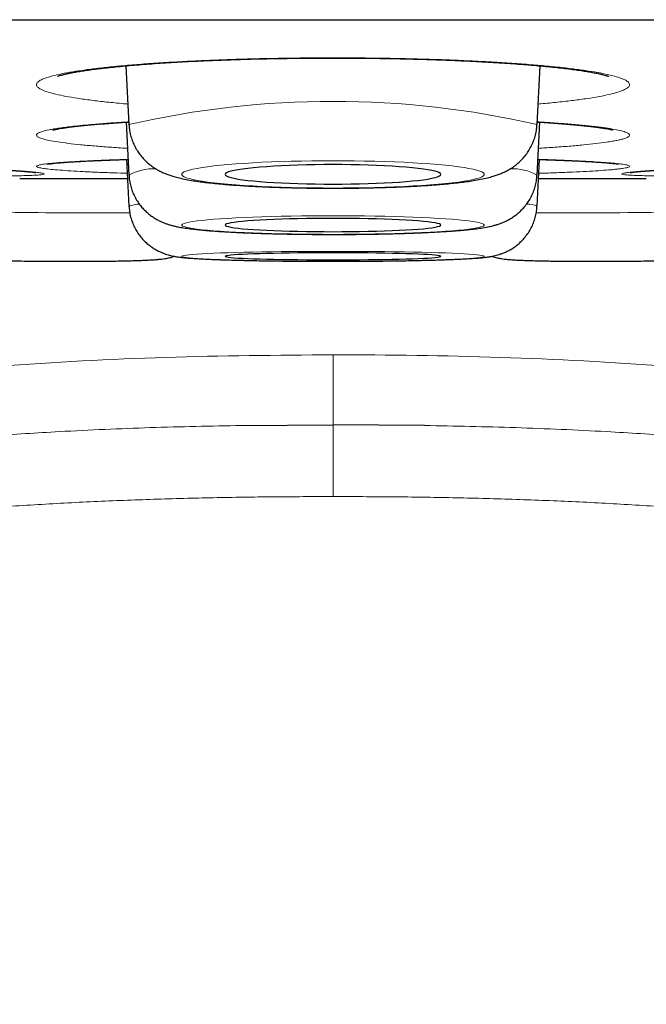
# Model space of a CAD drawing. Header units: millimetres. Extents: x 8 to 869, y 12 to 812.
# Tile 7 of 232: x 406.61 to 410.17, y 319.43 to 325.02. Entities that reach past the tile are written whole.
import ezdxf

# ---------------------------------------------------------------- set-up
doc = ezdxf.new("R2010")
doc.units = ezdxf.units.MM

msp = doc.modelspace()

# ---------------------------------------------------------------- linework, layer by layer
at = {"color": 7, "linetype": 'Continuous', "lineweight": 30}
for p, q in [((391.7188, 325.0155), (425.0537, 325.0155)), ((407.2101, 324.7538), (407.2277, 324.4202)), ((409.5448, 324.4202), (409.5624, 324.7535)), ((407.2119, 324.4337), (407.2277, 324.1335)), ((407.2278, 324.4195), (407.2277, 324.4202)), ((409.5448, 324.1335), (409.5606, 324.4337)), ((407.2138, 324.2222), (407.2277, 323.9565)), ((409.5448, 323.9565), (409.5588, 324.2222)), ((406.6208, 324.1147), (407.2194, 324.1147)), ((407.2281, 324.1317), (407.2277, 324.1335)), ((409.5531, 324.1147), (410.1517, 324.1147)), ((407.2282, 323.9554), (407.2277, 323.9565)), ((407.867, 322.7121), (408.3863, 322.716)), ((408.9055, 322.7121), (408.3863, 322.716))]:
    msp.add_line(p, q, dxfattribs=at)
at = {"color": 252, "linetype": 'Continuous', "lineweight": 0}
for p, q in [((406.6071, 324.1148), (407.2194, 324.1148)), ((409.5531, 324.1148), (410.1654, 324.1148)), ((408.3863, 322.3087), (408.3863, 322.716))]:
    msp.add_line(p, q, dxfattribs=at)
at = {"color": 252, "linetype": 'Continuous', "lineweight": 0, "flags": 128}
for points in [[(408.3863, 324.0601), (408.4462, 324.0603), (408.5058, 324.0609), (408.5648, 324.0618), (408.623, 324.0631), (408.68, 324.0648), (408.7356, 324.0668), (408.7895, 324.0692), (408.8414, 324.0719), (408.8911, 324.0749), (408.9384, 324.0782), (408.983, 324.0818), (409.0246, 324.0857), (409.0631, 324.0899), (409.0984, 324.0942), (409.1302, 324.0988), (409.1583, 324.1036), (409.1827, 324.1085), (409.2032, 324.1136), (409.2197, 324.1188), (409.2322, 324.1241), (409.2405, 324.1294), (409.2447, 324.1348), (409.2447, 324.1402), (409.2405, 324.1456), (409.2322, 324.151), (409.2197, 324.1562), (409.2032, 324.1614), (409.1827, 324.1665), (409.1583, 324.1714), (409.1302, 324.1762), (409.0984, 324.1808), (409.0631, 324.1852), (409.0246, 324.1893), (408.983, 324.1932), (408.9384, 324.1968), (408.8911, 324.2001), (408.8414, 324.2032), (408.7895, 324.2059), (408.7356, 324.2082), (408.68, 324.2102), (408.623, 324.2119), (408.5648, 324.2132), (408.5058, 324.2142), (408.4462, 324.2147), (408.3863, 324.2149), (408.3263, 324.2147), (408.2667, 324.2142), (408.2077, 324.2132), (408.1495, 324.2119), (408.0925, 324.2102), (408.0369, 324.2082), (407.983, 324.2059), (407.9311, 324.2032), (407.8814, 324.2001), (407.8341, 324.1968), (407.7896, 324.1932), (407.7479, 324.1893), (407.7094, 324.1852), (407.6741, 324.1808), (407.6424, 324.1762), (407.6142, 324.1714), (407.5898, 324.1665), (407.5693, 324.1614), (407.5528, 324.1562), (407.5403, 324.151), (407.532, 324.1456), (407.5278, 324.1402), (407.5278, 324.1348), (407.532, 324.1294), (407.5403, 324.1241), (407.5528, 324.1188), (407.5693, 324.1136), (407.5898, 324.1085), (407.6142, 324.1036), (407.6424, 324.0988), (407.6741, 324.0942), (407.7094, 324.0899), (407.7479, 324.0857), (407.7896, 324.0818), (407.8341, 324.0782), (407.8814, 324.0749), (407.9311, 324.0719), (407.983, 324.0692), (408.0369, 324.0668), (408.0925, 324.0648), (408.1495, 324.0631), (408.2077, 324.0618), (408.2667, 324.0609), (408.3263, 324.0603), (408.3863, 324.0601)], [(408.3863, 323.7971), (408.4462, 323.7972), (408.5058, 323.7976), (408.5648, 323.7983), (408.623, 323.7992), (408.68, 323.8003), (408.7356, 323.8017), (408.7895, 323.8033), (408.8414, 323.8051), (408.8911, 323.8072), (408.9384, 323.8095), (408.983, 323.8119), (409.0246, 323.8146), (409.0631, 323.8174), (409.0984, 323.8204), (409.1302, 323.8235), (409.1583, 323.8268), (409.1827, 323.8301), (409.2032, 323.8336), (409.2197, 323.8371), (409.2322, 323.8408), (409.2405, 323.8444), (409.2447, 323.8481), (409.2447, 323.8518), (409.2405, 323.8554), (409.2322, 323.8591), (409.2197, 323.8627), (409.2032, 323.8662), (409.1827, 323.8697), (409.1583, 323.8731), (409.1302, 323.8763), (409.0984, 323.8795), (409.0631, 323.8824), (409.0246, 323.8853), (408.983, 323.8879), (408.9384, 323.8904), (408.8911, 323.8926), (408.8414, 323.8947), (408.7895, 323.8966), (408.7356, 323.8982), (408.68, 323.8996), (408.623, 323.9007), (408.5648, 323.9016), (408.5058, 323.9022), (408.4462, 323.9026), (408.3863, 323.9027), (408.3263, 323.9026), (408.2667, 323.9022), (408.2077, 323.9016), (408.1495, 323.9007), (408.0925, 323.8996), (408.0369, 323.8982), (407.983, 323.8966), (407.9311, 323.8947), (407.8814, 323.8926), (407.8341, 323.8904), (407.7896, 323.8879), (407.7479, 323.8853), (407.7094, 323.8824), (407.6741, 323.8795), (407.6424, 323.8763), (407.6142, 323.8731), (407.5898, 323.8697), (407.5693, 323.8662), (407.5528, 323.8627), (407.5403, 323.8591), (407.532, 323.8554), (407.5278, 323.8518), (407.5278, 323.8481), (407.532, 323.8444), (407.5403, 323.8408), (407.5528, 323.8371), (407.5693, 323.8336), (407.5898, 323.8301), (407.6142, 323.8268), (407.6424, 323.8235), (407.6741, 323.8204), (407.7094, 323.8174), (407.7479, 323.8146), (407.7896, 323.8119), (407.8341, 323.8095), (407.8814, 323.8072), (407.9311, 323.8051), (407.983, 323.8033), (408.0369, 323.8017), (408.0925, 323.8003), (408.1495, 323.7992), (408.2077, 323.7983), (408.2667, 323.7976), (408.3263, 323.7972), (408.3863, 323.7971)], [(408.3863, 323.6443), (408.4462, 323.6444), (408.5058, 323.6446), (408.5648, 323.6449), (408.623, 323.6454), (408.68, 323.646), (408.7356, 323.6467), (408.7895, 323.6476), (408.8414, 323.6486), (408.8911, 323.6497), (408.9384, 323.6509), (408.983, 323.6522), (409.0246, 323.6536), (409.0631, 323.6551), (409.0984, 323.6567), (409.1302, 323.6583), (409.1583, 323.6601), (409.1827, 323.6619), (409.2032, 323.6637), (409.2197, 323.6656), (409.2322, 323.6675), (409.2405, 323.6694), (409.2447, 323.6714), (409.2447, 323.6734), (409.2405, 323.6753), (409.2322, 323.6772), (409.2197, 323.6792), (409.2032, 323.681), (409.1827, 323.6829), (409.1583, 323.6847), (409.1302, 323.6864), (409.0984, 323.6881), (409.0631, 323.6897), (409.0246, 323.6912), (408.983, 323.6926), (408.9384, 323.6939), (408.8911, 323.6951), (408.8414, 323.6962), (408.7895, 323.6972), (408.7356, 323.698), (408.68, 323.6988), (408.623, 323.6994), (408.5648, 323.6998), (408.5058, 323.7002), (408.4462, 323.7004), (408.3863, 323.7004), (408.3263, 323.7004), (408.2667, 323.7002), (408.2077, 323.6998), (408.1495, 323.6994), (408.0925, 323.6988), (408.0369, 323.698), (407.983, 323.6972), (407.9311, 323.6962), (407.8814, 323.6951), (407.8341, 323.6939), (407.7896, 323.6926), (407.7479, 323.6912), (407.7094, 323.6897), (407.6741, 323.6881), (407.6424, 323.6864), (407.6142, 323.6847), (407.5898, 323.6829), (407.5693, 323.681), (407.5528, 323.6792), (407.5403, 323.6772), (407.532, 323.6753), (407.5278, 323.6734), (407.5278, 323.6714), (407.532, 323.6694), (407.5403, 323.6675), (407.5528, 323.6656), (407.5693, 323.6637), (407.5898, 323.6619), (407.6142, 323.6601), (407.6424, 323.6583), (407.6741, 323.6567), (407.7094, 323.6551), (407.7479, 323.6536), (407.7896, 323.6522), (407.8341, 323.6509), (407.8814, 323.6497), (407.9311, 323.6486), (407.983, 323.6476), (408.0369, 323.6467), (408.0925, 323.646), (408.1495, 323.6454), (408.2077, 323.6449), (408.2667, 323.6446), (408.3263, 323.6444), (408.3863, 323.6443)]]:
    msp.add_lwpolyline(points, dxfattribs=at)
at = {"color": 7, "linetype": 'Continuous', "lineweight": 30, "flags": 128}
for points in [[(408.3863, 324.0823), (408.4369, 324.0825), (408.4871, 324.083), (408.5367, 324.084), (408.5853, 324.0853), (408.6325, 324.0869), (408.678, 324.0889), (408.7215, 324.0913), (408.7627, 324.0939), (408.8014, 324.0969), (408.8372, 324.1001), (408.87, 324.1036), (408.8994, 324.1073), (408.9253, 324.1112), (408.9476, 324.1153), (408.966, 324.1196), (408.9804, 324.124), (408.9908, 324.1284), (408.9971, 324.133), (408.9992, 324.1375), (408.9971, 324.1421), (408.9908, 324.1466), (408.9804, 324.1511), (408.966, 324.1554), (408.9476, 324.1597), (408.9253, 324.1638), (408.8994, 324.1677), (408.87, 324.1714), (408.8372, 324.1749), (408.8014, 324.1782), (408.7627, 324.1811), (408.7215, 324.1838), (408.678, 324.1861), (408.6325, 324.1881), (408.5853, 324.1898), (408.5367, 324.1911), (408.4871, 324.192), (408.4369, 324.1926), (408.3863, 324.1927), (408.3356, 324.1926), (408.2854, 324.192), (408.2358, 324.1911), (408.1872, 324.1898), (408.14, 324.1881), (408.0945, 324.1861), (408.051, 324.1838), (408.0098, 324.1811), (407.9711, 324.1782), (407.9353, 324.1749), (407.9026, 324.1714), (407.8731, 324.1677), (407.8472, 324.1638), (407.8249, 324.1597), (407.8065, 324.1554), (407.7921, 324.1511), (407.7817, 324.1466), (407.7754, 324.1421), (407.7733, 324.1375), (407.7754, 324.133), (407.7817, 324.1284), (407.7921, 324.124), (407.8065, 324.1196), (407.8249, 324.1153), (407.8472, 324.1112), (407.8731, 324.1073), (407.9026, 324.1036), (407.9353, 324.1001), (407.9711, 324.0969), (408.0098, 324.0939), (408.051, 324.0913), (408.0945, 324.0889), (408.14, 324.0869), (408.1872, 324.0853), (408.2358, 324.084), (408.2854, 324.083), (408.3356, 324.0825), (408.3863, 324.0823)], [(408.3863, 323.8122), (408.4369, 323.8124), (408.4871, 323.8128), (408.5367, 323.8134), (408.5853, 323.8143), (408.6325, 323.8154), (408.678, 323.8168), (408.7215, 323.8184), (408.7627, 323.8202), (408.8014, 323.8222), (408.8372, 323.8244), (408.87, 323.8268), (408.8994, 323.8293), (408.9253, 323.832), (408.9476, 323.8348), (408.966, 323.8377), (408.9804, 323.8407), (408.9908, 323.8437), (408.9971, 323.8468), (408.9992, 323.8499), (408.9971, 323.853), (408.9908, 323.8561), (408.9804, 323.8592), (408.966, 323.8622), (408.9476, 323.8651), (408.9253, 323.8679), (408.8994, 323.8705), (408.87, 323.8731), (408.8372, 323.8754), (408.8014, 323.8776), (408.7627, 323.8797), (408.7215, 323.8815), (408.678, 323.8831), (408.6325, 323.8844), (408.5853, 323.8856), (408.5367, 323.8865), (408.4871, 323.8871), (408.4369, 323.8875), (408.3863, 323.8876), (408.3356, 323.8875), (408.2854, 323.8871), (408.2358, 323.8865), (408.1872, 323.8856), (408.14, 323.8844), (408.0945, 323.8831), (408.051, 323.8815), (408.0098, 323.8797), (407.9711, 323.8776), (407.9353, 323.8754), (407.9026, 323.8731), (407.8731, 323.8705), (407.8472, 323.8679), (407.8249, 323.8651), (407.8065, 323.8622), (407.7921, 323.8592), (407.7817, 323.8561), (407.7754, 323.853), (407.7733, 323.8499), (407.7754, 323.8468), (407.7817, 323.8437), (407.7921, 323.8407), (407.8065, 323.8377), (407.8249, 323.8348), (407.8472, 323.832), (407.8731, 323.8293), (407.9026, 323.8268), (407.9353, 323.8244), (407.9711, 323.8222), (408.0098, 323.8202), (408.051, 323.8184), (408.0945, 323.8168), (408.14, 323.8154), (408.1872, 323.8143), (408.2358, 323.8134), (408.2854, 323.8128), (408.3356, 323.8124), (408.3863, 323.8122)], [(408.3863, 323.6523), (408.4369, 323.6524), (408.4871, 323.6526), (408.5367, 323.653), (408.5853, 323.6534), (408.6325, 323.654), (408.678, 323.6548), (408.7215, 323.6556), (408.7627, 323.6566), (408.8014, 323.6576), (408.8372, 323.6588), (408.87, 323.6601), (408.8994, 323.6614), (408.9253, 323.6628), (408.9476, 323.6643), (408.966, 323.6659), (408.9804, 323.6675), (408.9908, 323.6691), (408.9971, 323.6707), (408.9992, 323.6724), (408.9971, 323.674), (408.9908, 323.6757), (408.9804, 323.6773), (408.966, 323.6789), (408.9476, 323.6804), (408.9253, 323.6819), (408.8994, 323.6833), (408.87, 323.6847), (408.8372, 323.6859), (408.8014, 323.6871), (408.7627, 323.6882), (408.7215, 323.6891), (408.678, 323.69), (408.6325, 323.6907), (408.5853, 323.6913), (408.5367, 323.6918), (408.4871, 323.6921), (408.4369, 323.6923), (408.3863, 323.6924), (408.3356, 323.6923), (408.2854, 323.6921), (408.2358, 323.6918), (408.1872, 323.6913), (408.14, 323.6907), (408.0945, 323.69), (408.051, 323.6891), (408.0098, 323.6882), (407.9711, 323.6871), (407.9353, 323.6859), (407.9026, 323.6847), (407.8731, 323.6833), (407.8472, 323.6819), (407.8249, 323.6804), (407.8065, 323.6789), (407.7921, 323.6773), (407.7817, 323.6757), (407.7754, 323.674), (407.7733, 323.6724), (407.7754, 323.6707), (407.7817, 323.6691), (407.7921, 323.6675), (407.8065, 323.6659), (407.8249, 323.6643), (407.8472, 323.6628), (407.8731, 323.6614), (407.9026, 323.6601), (407.9353, 323.6588), (407.9711, 323.6576), (408.0098, 323.6566), (408.051, 323.6556), (408.0945, 323.6548), (408.14, 323.654), (408.1872, 323.6534), (408.2358, 323.653), (408.2854, 323.6526), (408.3356, 323.6524), (408.3863, 323.6523)]]:
    msp.add_lwpolyline(points, dxfattribs=at)
at = {"color": 252, "linetype": 'Continuous', "lineweight": 0}
for centre, radius, start, end in [((408.3863, 319.3888), 5.1631, 77.0328, 102.9672), ((407.3653, 323.8867), 0.2825, 87.1966, 119.1499), ((409.407, 323.8862), 0.2831, 60.8594, 92.8318), ((407.289, 323.8061), 0.1623, 90.7952, 112.1822), ((409.495, 323.8609), 0.1077, 62.4753, 94.3243), ((407.0259, 355.966), 32.0473, 269.12888, 270.37114), ((409.7437, 356.6408), 32.7221, 269.64236, 270.85836)]:
    msp.add_arc(centre, radius, start, end, dxfattribs=at)
at = {"color": 7, "linetype": 'Continuous', "lineweight": 30}
for centre, start, end in [((406.6208, 325.1147), 269.2159, 270), ((410.1517, 325.1147), 270, 270.7841)]:
    msp.add_arc(centre, 1, start, end, dxfattribs=at)
at = {"color": 252, "linetype": 'Continuous', "lineweight": 0}
for points, knots in [([(407.2216, 324.5367), (407.2133, 324.5374), (407.1701, 324.541), (407.0999, 324.5481), (407.0117, 324.5583), (406.9344, 324.5691), (406.8673, 324.5804), (406.8113, 324.5922), (406.7659, 324.6044), (406.7324, 324.617), (406.7106, 324.6297), (406.7007, 324.6424), (406.7027, 324.6554), (406.7168, 324.6682), (406.7427, 324.6808), (406.78, 324.6931), (406.8291, 324.7052), (406.8895, 324.717), (406.9602, 324.7281), (407.0405, 324.7386), (407.1313, 324.7486), (407.2309, 324.7578), (407.3385, 324.7662), (407.4529, 324.7737), (407.5748, 324.7805), (407.6611, 324.7842), (407.7047, 324.786)], [0, 0, 0, 0, 0.010082, 0.053013, 0.095944, 0.139734, 0.182138, 0.225069, 0.268, 0.31179, 0.354195, 0.397126, 0.440057, 0.483847, 0.526246, 0.568644, 0.612114, 0.655904, 0.698309, 0.741011, 0.784171, 0.827961, 0.870362, 0.913288, 0.956215, 1, 1, 1, 1]), ([(407.7047, 324.786), (407.7479, 324.7877), (407.8341, 324.7909), (407.9697, 324.7945), (408.1095, 324.7972), (408.2513, 324.7988), (408.3934, 324.7993), (408.5346, 324.7987), (408.6763, 324.797), (408.8152, 324.7942), (408.9512, 324.7904), (409.0822, 324.7857), (409.2097, 324.7798), (409.3308, 324.7731), (409.4452, 324.7654), (409.5514, 324.757), (409.6504, 324.7477), (409.74, 324.7377), (409.8199, 324.727), (409.8892, 324.7159), (409.9485, 324.7041), (409.9964, 324.692), (410.0329, 324.6795), (410.0575, 324.667), (410.0705, 324.6541), (410.0714, 324.6412), (410.0602, 324.6284), (410.0375, 324.6158), (410.0027, 324.6032), (409.9564, 324.5911), (409.899, 324.5793), (409.8313, 324.5681), (409.7528, 324.5573), (409.6638, 324.5472), (409.5959, 324.5403), (409.556, 324.5371), (409.5509, 324.5367)], [0, 0, 0, 0, 0.0297528, 0.0595055, 0.0900106, 0.12074, 0.1504974, 0.180624, 0.2107507, 0.2414801, 0.2712375, 0.3013641, 0.3314907, 0.3622201, 0.3919775, 0.4221041, 0.4522307, 0.4829602, 0.5127176, 0.5428442, 0.5729708, 0.6037002, 0.6334576, 0.6635842, 0.6937108, 0.7244403, 0.7543016, 0.784163, 0.8144509, 0.8451803, 0.8749377, 0.9049033, 0.9351912, 0.9659206, 0.995678, 1, 1, 1, 1]), ([(406.9114, 324.4104), (406.9292, 324.4123), (406.9648, 324.4161), (407.0317, 324.4221), (407.1132, 324.4284), (407.1811, 324.433), (407.2216, 324.4352), (407.2269, 324.4355)], [0, 0, 0, 0, 0.206526, 0.413052, 0.685835, 0.959099, 1, 1, 1, 1]), ([(409.5456, 324.4355), (409.5739, 324.4338), (409.6359, 324.4301), (409.7216, 324.4237), (409.8042, 324.4166), (409.8761, 324.409), (409.9372, 324.4011), (409.9872, 324.3929), (410.0263, 324.3845), (410.0536, 324.3758), (410.0688, 324.3671), (410.0721, 324.3584), (410.0636, 324.3496), (410.0455, 324.342), (410.0227, 324.3356), (409.9994, 324.3303), (409.9715, 324.3251), (409.9329, 324.319), (409.8802, 324.3122), (409.8095, 324.3046), (409.7278, 324.2974), (409.6425, 324.291), (409.5805, 324.2872), (409.5528, 324.2856)], [0, 0, 0, 0, 0.043538, 0.095339, 0.147698, 0.20082, 0.252261, 0.304062, 0.356421, 0.409542, 0.461378, 0.513305, 0.565141, 0.618262, 0.650653, 0.683222, 0.715792, 0.748544, 0.800165, 0.851786, 0.904145, 0.957266, 1, 1, 1, 1]), ([(407.2197, 324.2855), (407.2192, 324.2855), (407.1826, 324.2875), (407.1186, 324.2919), (407.0289, 324.2987), (406.95, 324.3059), (406.8803, 324.3136), (406.8215, 324.3216), (406.7741, 324.3299), (406.7384, 324.3383), (406.714, 324.347), (406.7017, 324.3557), (406.7014, 324.3644), (406.7128, 324.3731), (406.7363, 324.3818), (406.7674, 324.3893), (406.801, 324.3955), (406.8333, 324.4006), (406.8697, 324.4056), (406.8975, 324.4088), (406.9114, 324.4104)], [0, 0, 0, 0, 0.000861, 0.066423, 0.129912, 0.193844, 0.258464, 0.324026, 0.388001, 0.452089, 0.516063, 0.581625, 0.645104, 0.708582, 0.773666, 0.839228, 0.879198, 0.919391, 0.959583, 1, 1, 1, 1]), ([(406.8957, 324.2087), (406.9129, 324.2097), (406.9472, 324.2117), (407.0122, 324.215), (407.0915, 324.2183), (407.1644, 324.2211), (407.2111, 324.2225), (407.223, 324.2228)], [0, 0, 0, 0, 0.196162, 0.392323, 0.65146, 0.911053, 1, 1, 1, 1]), ([(409.5495, 324.2228), (409.5687, 324.2222), (409.6222, 324.2206), (409.7009, 324.2176), (409.7859, 324.2138), (409.8602, 324.2098), (409.9239, 324.2057), (409.9764, 324.2014), (410.0182, 324.1969), (410.0483, 324.1924), (410.0663, 324.1877), (410.0724, 324.1831), (410.0666, 324.1785), (410.051, 324.1744), (410.0303, 324.171), (410.0086, 324.1682), (409.9824, 324.1654), (409.9457, 324.1621), (409.8953, 324.1584), (409.827, 324.1544), (409.748, 324.1505), (409.6584, 324.1469), (409.5932, 324.1445), (409.5565, 324.1434), (409.5546, 324.1434)], [0, 0, 0, 0, 0.029203, 0.081158, 0.133672, 0.186951, 0.238545, 0.2905, 0.343014, 0.396293, 0.448283, 0.500364, 0.552354, 0.605633, 0.638119, 0.670786, 0.703452, 0.736301, 0.788076, 0.83985, 0.892364, 0.945643, 0.997237, 1, 1, 1, 1]), ([(406.417, 324.128), (406.4403, 324.1281), (406.4912, 324.1282), (406.558, 324.1289), (406.6184, 324.13), (406.6675, 324.1315), (406.7051, 324.1333), (406.7314, 324.1355), (406.7456, 324.138), (406.7478, 324.1409), (406.7382, 324.144), (406.7165, 324.1474), (406.6871, 324.1507), (406.6548, 324.1536), (406.6236, 324.156), (406.5883, 324.1586), (406.5612, 324.1604), (406.5475, 324.1613)], [0, 0, 0, 0, 0.0630272, 0.1378861, 0.214107, 0.2876503, 0.3625092, 0.4373682, 0.5135891, 0.5871324, 0.6619913, 0.7368503, 0.8130711, 0.8594801, 0.9062112, 0.9529423, 1, 1, 1, 1]), ([(407.2179, 324.1434), (407.1917, 324.1443), (407.1322, 324.1462), (407.0492, 324.1495), (406.9677, 324.1532), (406.8956, 324.1573), (406.8342, 324.1615), (406.7842, 324.1658), (406.7458, 324.1703), (406.7187, 324.1749), (406.7035, 324.1795), (406.7005, 324.1842), (406.7092, 324.1888), (406.7299, 324.1934), (406.7585, 324.1974), (406.7901, 324.2007), (406.8207, 324.2034), (406.8555, 324.2061), (406.8823, 324.2078), (406.8957, 324.2087)], [0, 0, 0, 0, 0.050575, 0.11514, 0.180157, 0.245873, 0.312547, 0.377607, 0.442782, 0.507842, 0.574516, 0.639576, 0.70475, 0.76981, 0.836484, 0.877137, 0.918015, 0.958894, 1, 1, 1, 1]), ([(410.3575, 324.128), (410.3336, 324.1281), (410.282, 324.1282), (410.2145, 324.1289), (410.1541, 324.13), (410.105, 324.1315), (410.0674, 324.1333), (410.0411, 324.1355), (410.0269, 324.138), (410.0247, 324.1409), (410.0344, 324.144), (410.056, 324.1474), (410.0854, 324.1507), (410.1177, 324.1536), (410.1489, 324.156), (410.1842, 324.1586), (410.2113, 324.1604), (410.225, 324.1613)], [0, 0, 0, 0, 0.064803, 0.13952, 0.215596, 0.289, 0.363717, 0.438434, 0.514511, 0.587915, 0.662632, 0.737349, 0.813425, 0.859746, 0.906389, 0.953032, 1, 1, 1, 1]), ([(408.3863, 323.1135), (408.0694, 323.111), (407.4358, 323.1059), (406.4861, 323.0547), (405.5396, 322.9604), (404.6014, 322.8033), (403.7966, 322.5877), (403.1302, 322.3341), (402.5961, 322.0719), (402.0932, 321.7536), (401.6338, 321.3748), (401.233, 320.934), (400.9042, 320.4375), (400.6543, 319.8955), (400.5554, 319.5117), (400.5059, 319.3197)], [0, 0, 0, 0, 0.10003, 0.200056, 0.300173, 0.400239, 0.500131, 0.562636, 0.625145, 0.687668, 0.750125, 0.812616, 0.875055, 0.937489, 1, 1, 1, 1]), ([(408.3863, 322.716), (408.3863, 322.7214), (408.3863, 322.7324), (408.3863, 322.7606), (408.3863, 322.7985), (408.3863, 322.8451), (408.3863, 322.8989), (408.3863, 322.9591), (408.3863, 323.0288), (408.3863, 323.0853), (408.3863, 323.1135)], [0, 0, 0, 0, 0.136588, 0.27318, 0.409786, 0.546397, 0.659784, 0.773176, 0.886584, 1, 1, 1, 1]), ([(416.2666, 319.3197), (416.2171, 319.5117), (416.1183, 319.8955), (415.8683, 320.4375), (415.5395, 320.9339), (415.1388, 321.3747), (414.6794, 321.7537), (414.1766, 322.0721), (413.6425, 322.3342), (412.9759, 322.5876), (412.1712, 322.8033), (411.2329, 322.9603), (410.2864, 323.055), (409.3368, 323.1048), (408.7031, 323.1135), (408.3863, 323.1135), (408.3863, 323.1135)], [0, 0, 0, 0, 0.062509, 0.12494, 0.187376, 0.249869, 0.312328, 0.37485, 0.437357, 0.499864, 0.599758, 0.699823, 0.79994, 0.899967, 0.999997, 1, 1, 1, 1]), ([(404.781, 322.4451), (404.7895, 322.4467), (404.8807, 322.4647), (405.0558, 322.4938), (405.3061, 322.5326), (405.5577, 322.5663), (405.8102, 322.5959), (406.1067, 322.6259), (406.4473, 322.6541), (406.8756, 322.6811), (407.3488, 322.7019), (407.6941, 322.7087), (407.867, 322.7121)], [0, 0, 0, 0, 0.0084068, 0.0901408, 0.172075, 0.2540099, 0.3361374, 0.4183339, 0.5425703, 0.6668078, 0.8332038, 1, 1, 1, 1]), ([(411.9945, 322.4445), (411.985, 322.4464), (411.8928, 322.4645), (411.7167, 322.4938), (411.4664, 322.5326), (411.2148, 322.5663), (410.9623, 322.5959), (410.6658, 322.6259), (410.3252, 322.6541), (409.8969, 322.6811), (409.4237, 322.7019), (409.0784, 322.7087), (408.9055, 322.7121)], [0, 0, 0, 0, 0.0093665, 0.0910214, 0.1728623, 0.2547319, 0.3367799, 0.4188969, 0.5429817, 0.6671303, 0.8333652, 1, 1, 1, 1]), ([(408.3863, 322.3087), (408.2732, 322.3084), (408.0469, 322.3078), (407.7076, 322.3027), (407.3682, 322.2939), (407.0288, 322.2808), (406.6895, 322.2628), (406.3513, 322.2395), (406.0131, 322.21), (405.6749, 322.1737), (405.3348, 322.1295), (404.9942, 322.0764), (404.6535, 322.0133), (404.3195, 321.9402), (403.993, 321.8567), (403.7008, 321.7696), (403.4379, 321.6797), (403.2296, 321.5999), (403.0496, 321.5239), (402.8971, 321.4541), (402.7465, 321.3795), (402.5981, 321.2994), (402.4515, 321.2133), (402.3078, 321.1209), (402.167, 321.0216), (402.0304, 320.9153), (401.9158, 320.8163), (401.8086, 320.7148), (401.7086, 320.6114), (401.6023, 320.4884), (401.5032, 320.3591), (401.4219, 320.2387), (401.3455, 320.112), (401.2749, 319.9791), (401.2047, 319.8233), (401.1436, 319.6638), (401.1108, 319.5551), (401.0945, 319.5007)], [0, 0, 0, 0, 0.040416, 0.080846, 0.121317, 0.161803, 0.202387, 0.242986, 0.283299, 0.324163, 0.365048, 0.406494, 0.448036, 0.489618, 0.529382, 0.569143, 0.599119, 0.629093, 0.649147, 0.669139, 0.689131, 0.709288, 0.729443, 0.749886, 0.770327, 0.791017, 0.811704, 0.824508, 0.843904, 0.863299, 0.883004, 0.902709, 0.915993, 0.936865, 0.957739, 0.978869, 1, 1, 1, 1]), ([(408.3863, 322.3087), (408.4994, 322.3084), (408.7256, 322.3078), (409.065, 322.3027), (409.4043, 322.2939), (409.7437, 322.2808), (410.083, 322.2628), (410.4212, 322.2395), (410.7595, 322.21), (411.0976, 322.1737), (411.4377, 322.1295), (411.7783, 322.0764), (412.1191, 322.0133), (412.453, 321.9402), (412.7795, 321.8567), (413.0717, 321.7696), (413.3346, 321.6797), (413.5429, 321.5999), (413.7229, 321.5239), (413.8754, 321.4541), (414.026, 321.3795), (414.1744, 321.2994), (414.321, 321.2133), (414.4647, 321.1209), (414.6056, 321.0216), (414.7421, 320.9153), (414.8567, 320.8163), (414.9639, 320.7148), (415.0639, 320.6114), (415.1702, 320.4884), (415.2693, 320.3591), (415.3506, 320.2387), (415.427, 320.112), (415.4976, 319.9791), (415.5678, 319.8233), (415.6289, 319.6638), (415.6617, 319.5551), (415.6781, 319.5007)], [0, 0, 0, 0, 0.040416, 0.080846, 0.121317, 0.161803, 0.202387, 0.242986, 0.283299, 0.324163, 0.365048, 0.406494, 0.448036, 0.489618, 0.529382, 0.569143, 0.599119, 0.629093, 0.649147, 0.669139, 0.689131, 0.709288, 0.729443, 0.749886, 0.770327, 0.791017, 0.811704, 0.824508, 0.843904, 0.863299, 0.883004, 0.902709, 0.915993, 0.936865, 0.957739, 0.978869, 1, 1, 1, 1])]:
    msp.add_open_spline(points, degree=3, knots=knots, dxfattribs=at)
at = {"color": 7, "linetype": 'Continuous', "lineweight": 30}
for points, knots in [([(406.8223, 324.6942), (406.8222, 324.6942), (406.8219, 324.694), (406.8242, 324.695), (406.8297, 324.6969), (406.839, 324.6998), (406.8521, 324.7033), (406.8691, 324.7074), (406.8905, 324.7119), (406.9159, 324.7168), (406.9457, 324.722), (406.9795, 324.7272), (407.0172, 324.7326), (407.0586, 324.7379), (407.1035, 324.7431), (407.1515, 324.7482), (407.2026, 324.7532), (407.2566, 324.7579), (407.3134, 324.7625), (407.3729, 324.7669), (407.4349, 324.771), (407.4992, 324.7749), (407.5656, 324.7785), (407.6329, 324.7817), (407.6828, 324.7839), (407.7221, 324.7855), (407.7629, 324.7871), (407.8243, 324.7892), (407.8983, 324.7914), (407.9734, 324.7934), (408.0494, 324.7949), (408.1263, 324.7962), (408.2039, 324.7972), (408.282, 324.7978), (408.3604, 324.798), (408.4387, 324.798), (408.5169, 324.7976), (408.5947, 324.7969), (408.6723, 324.7958), (408.7493, 324.7944), (408.8255, 324.7927), (408.9005, 324.7907), (408.9741, 324.7884), (409.0456, 324.7857), (409.1153, 324.7828), (409.1831, 324.7796), (409.2496, 324.7761), (409.3146, 324.7723), (409.3777, 324.7682), (409.4387, 324.7638), (409.4975, 324.7592), (409.5536, 324.7544), (409.6069, 324.7494), (409.6571, 324.7442), (409.704, 324.7389), (409.7472, 324.7335), (409.7867, 324.7281), (409.8222, 324.7227), (409.8535, 324.7174), (409.8803, 324.7123), (409.9033, 324.7074), (409.9216, 324.703), (409.9354, 324.6993), (409.9449, 324.6963), (409.9505, 324.6944), (409.953, 324.6933), (409.9526, 324.6935), (409.9525, 324.6935)], [0, 0, 0, 0, 0.002795, 0.012995, 0.024112, 0.036137, 0.049, 0.062599, 0.076533, 0.091497, 0.107005, 0.122953, 0.139238, 0.155774, 0.172487, 0.189315, 0.206207, 0.223073, 0.240146, 0.257257, 0.274405, 0.291593, 0.308824, 0.326103, 0.342503, 0.345634, 0.354779, 0.372087, 0.389372, 0.406656, 0.423948, 0.441254, 0.458583, 0.475941, 0.493336, 0.510698, 0.527967, 0.545304, 0.562686, 0.58009, 0.597484, 0.614839, 0.632132, 0.649338, 0.666243, 0.683244, 0.700367, 0.717595, 0.734906, 0.752274, 0.769668, 0.787047, 0.80437, 0.821595, 0.83868, 0.855575, 0.872228, 0.88858, 0.904561, 0.920089, 0.935086, 0.950251, 0.963294, 0.975547, 0.986906, 0.99732, 1, 1, 1, 1]), ([(406.7959, 324.389), (406.796, 324.3891), (406.7965, 324.3892), (406.8009, 324.3905), (406.8077, 324.3921), (406.8164, 324.3939), (406.8274, 324.3961), (406.8432, 324.3989), (406.8648, 324.4022), (406.8905, 324.4058), (406.9202, 324.4095), (406.9538, 324.4132), (406.9912, 324.417), (407.0322, 324.4207), (407.0766, 324.4244), (407.1244, 324.428), (407.1744, 324.4314), (407.2097, 324.4335), (407.2269, 324.4346)], [0, 0, 0, 0, 0.03758, 0.084324, 0.136154, 0.174604, 0.214808, 0.278141, 0.343923, 0.412271, 0.482599, 0.554462, 0.627526, 0.70155, 0.776369, 0.851831, 0.927496, 1, 1, 1, 1]), ([(409.5456, 324.4346), (409.55, 324.4343), (409.5732, 324.433), (409.6124, 324.4304), (409.6628, 324.4269), (409.7099, 324.4232), (409.7539, 324.4195), (409.7945, 324.4157), (409.8316, 324.4118), (409.8646, 324.408), (409.8936, 324.4042), (409.9184, 324.4006), (409.939, 324.3971), (409.9547, 324.3942), (409.9657, 324.3917), (409.9722, 324.3901), (409.9754, 324.3891), (409.9751, 324.3892), (409.975, 324.3893)], [0, 0, 0, 0, 0.018272, 0.094665, 0.170843, 0.246772, 0.322403, 0.397661, 0.472442, 0.546487, 0.617899, 0.688519, 0.757557, 0.824315, 0.880653, 0.932586, 0.979645, 1, 1, 1, 1]), ([(407.2281, 324.4201), (407.2282, 324.4165), (407.2285, 324.4018), (407.2327, 324.3765), (407.2405, 324.345), (407.2516, 324.3151), (407.2652, 324.2872), (407.2811, 324.2615), (407.2988, 324.2382), (407.3179, 324.2174), (407.3378, 324.1991), (407.358, 324.1833), (407.3783, 324.1698), (407.3985, 324.1582), (407.4186, 324.1483), (407.4391, 324.1396), (407.4608, 324.1317), (407.4853, 324.1241), (407.5158, 324.1162), (407.5513, 324.1087), (407.5909, 324.1018), (407.6305, 324.096), (407.6715, 324.0909), (407.7148, 324.0862), (407.7607, 324.0819), (407.808, 324.078), (407.857, 324.0746), (407.9075, 324.0714), (407.9595, 324.0687), (408.0129, 324.0662), (408.0677, 324.0642), (408.1235, 324.0624), (408.1803, 324.061), (408.2378, 324.06), (408.2958, 324.0593), (408.3454, 324.0589), (408.3756, 324.0589), (408.3863, 324.0589)], [0, 0, 0, 0, 0.006764, 0.027594, 0.048003, 0.068029, 0.087703, 0.107042, 0.12605, 0.144729, 0.163093, 0.181214, 0.199275, 0.217565, 0.236517, 0.25682, 0.279455, 0.305952, 0.33908, 0.384825, 0.428245, 0.468004, 0.505723, 0.545437, 0.58378, 0.621251, 0.658146, 0.694641, 0.730846, 0.766836, 0.802666, 0.838375, 0.873993, 0.909545, 0.945049, 0.980523, 1, 1, 1, 1]), ([(408.3863, 324.0589), (408.3965, 324.0589), (408.4262, 324.0589), (408.4753, 324.0592), (408.5333, 324.0599), (408.5907, 324.061), (408.6474, 324.0624), (408.703, 324.0641), (408.7576, 324.0662), (408.8108, 324.0686), (408.8624, 324.0713), (408.9125, 324.0744), (408.9607, 324.0777), (409.0071, 324.0815), (409.0517, 324.0856), (409.0944, 324.0901), (409.1355, 324.0952), (409.1754, 324.1009), (409.2154, 324.1076), (409.2528, 324.1153), (409.2853, 324.1236), (409.3122, 324.1319), (409.335, 324.1402), (409.3568, 324.1497), (409.3782, 324.1604), (409.3996, 324.1731), (409.4209, 324.188), (409.4421, 324.2054), (409.4626, 324.2256), (409.4819, 324.2484), (409.4993, 324.2736), (409.5144, 324.301), (409.5269, 324.3301), (409.5366, 324.3617), (409.5428, 324.3918), (409.5439, 324.4118), (409.5444, 324.42)], [0, 0, 0, 0, 0.018653, 0.054111, 0.089583, 0.125079, 0.160616, 0.196211, 0.231884, 0.267661, 0.303574, 0.339664, 0.375987, 0.412622, 0.449683, 0.487342, 0.525879, 0.565784, 0.608015, 0.654811, 0.693627, 0.720974, 0.74504, 0.766508, 0.786426, 0.805603, 0.824608, 0.843673, 0.862991, 0.882581, 0.902376, 0.922302, 0.9423, 0.962334, 0.984614, 1, 1, 1, 1]), ([(406.766, 324.1957), (406.766, 324.1957), (406.766, 324.1957), (406.7696, 324.1964), (406.7766, 324.1974), (406.7844, 324.1984), (406.7926, 324.1994), (406.8021, 324.2005), (406.8188, 324.2021), (406.8418, 324.2041), (406.8687, 324.2062), (406.8995, 324.2083), (406.9341, 324.2104), (406.9724, 324.2125), (407.0141, 324.2145), (407.0592, 324.2165), (407.1074, 324.2185), (407.1588, 324.2204), (407.1974, 324.2217), (407.2197, 324.2224), (407.223, 324.2225)], [0, 0, 0, 0, 0.025921, 0.068591, 0.117219, 0.17334, 0.18352, 0.221788, 0.285066, 0.350398, 0.417788, 0.486639, 0.556557, 0.627278, 0.698633, 0.770517, 0.842806, 0.914877, 0.987135, 1, 1, 1, 1]), ([(409.5495, 324.2225), (409.5516, 324.2225), (409.5728, 324.2218), (409.6105, 324.2205), (409.6623, 324.2186), (409.7109, 324.2167), (409.7565, 324.2146), (409.7988, 324.2125), (409.8378, 324.2104), (409.873, 324.2083), (409.9043, 324.2061), (409.9317, 324.204), (409.9553, 324.2019), (409.9741, 324.2), (409.9882, 324.1983), (409.998, 324.197), (410.0035, 324.1961), (410.006, 324.1956), (410.0055, 324.1957), (410.0054, 324.1957)], [0, 0, 0, 0, 0.008083, 0.08076, 0.153338, 0.225809, 0.298157, 0.370355, 0.442355, 0.513867, 0.58344, 0.652771, 0.721241, 0.788303, 0.846617, 0.90077, 0.949639, 0.992507, 1, 1, 1, 1]), ([(406.071, 324.1846), (406.081, 324.1842), (406.1122, 324.1829), (406.1621, 324.1808), (406.2205, 324.1782), (406.2761, 324.1757), (406.3289, 324.1731), (406.3786, 324.1706), (406.4252, 324.1682), (406.4687, 324.1658), (406.5091, 324.1634), (406.546, 324.1611), (406.5794, 324.1588), (406.6092, 324.1567), (406.6351, 324.1546), (406.6528, 324.1531), (406.6653, 324.1519), (406.6756, 324.1509), (406.6861, 324.1497), (406.6941, 324.1487), (406.6985, 324.1481), (406.6988, 324.148), (406.6989, 324.148)], [0, 0, 0, 0, 0.02843, 0.088142, 0.147868, 0.2075, 0.266948, 0.326125, 0.385019, 0.444113, 0.503011, 0.561694, 0.620115, 0.678191, 0.735778, 0.792622, 0.814334, 0.845599, 0.893107, 0.936459, 0.974499, 1, 1, 1, 1]), ([(410.0736, 324.148), (410.0735, 324.148), (410.0731, 324.1479), (410.0752, 324.1483), (410.0801, 324.1489), (410.089, 324.15), (410.0991, 324.1511), (410.1095, 324.1521), (410.1218, 324.1533), (410.1405, 324.1549), (410.166, 324.1569), (410.1953, 324.159), (410.2283, 324.1612), (410.265, 324.1635), (410.3051, 324.1658), (410.3486, 324.1682), (410.3953, 324.1707), (410.445, 324.1732), (410.4976, 324.1757), (410.5529, 324.1783), (410.611, 324.1808), (410.6606, 324.1829), (410.6916, 324.1842), (410.7015, 324.1846)], [0, 0, 0, 0, 0.005458, 0.037347, 0.074793, 0.117682, 0.165342, 0.185669, 0.216953, 0.271443, 0.327049, 0.383768, 0.441243, 0.499262, 0.557698, 0.616475, 0.675556, 0.734846, 0.793821, 0.852996, 0.912426, 0.972021, 1, 1, 1, 1]), ([(407.228, 324.1334), (407.228, 324.1312), (407.2282, 324.1179), (407.232, 324.094), (407.2393, 324.0625), (407.25, 324.0327), (407.2633, 324.0048), (407.279, 323.979), (407.2965, 323.9556), (407.3155, 323.9347), (407.3353, 323.9164), (407.3555, 323.9007), (407.3755, 323.8876), (407.3948, 323.8767), (407.4134, 323.8678), (407.4313, 323.8605), (407.4489, 323.8543), (407.4669, 323.8488), (407.4865, 323.8438), (407.5102, 323.8387), (407.5392, 323.8337), (407.5726, 323.8289), (407.6083, 323.8248), (407.6453, 323.8211), (407.6847, 323.8178), (407.7269, 323.8147), (407.7708, 323.8119), (407.8165, 323.8094), (407.864, 323.8071), (407.9133, 323.805), (407.9644, 323.8031), (408.0169, 323.8015), (408.0709, 323.8001), (408.126, 323.7989), (408.1821, 323.798), (408.2389, 323.7973), (408.2964, 323.7968), (408.3456, 323.7966), (408.3756, 323.7965), (408.3863, 323.7965)], [0, 0, 0, 0, 0.004087, 0.024333, 0.044131, 0.063514, 0.082503, 0.101101, 0.119302, 0.137076, 0.154376, 0.171148, 0.187388, 0.203229, 0.218998, 0.235133, 0.252222, 0.271168, 0.293287, 0.320866, 0.359159, 0.403059, 0.44246, 0.479562, 0.518683, 0.556311, 0.59305, 0.629227, 0.665024, 0.700554, 0.735889, 0.771079, 0.80616, 0.841159, 0.876096, 0.910987, 0.945846, 0.980685, 1, 1, 1, 1]), ([(408.3863, 323.7965), (408.3964, 323.7965), (408.4258, 323.7966), (408.4744, 323.7968), (408.5319, 323.7972), (408.5887, 323.798), (408.6447, 323.7989), (408.6997, 323.8001), (408.7535, 323.8014), (408.8059, 323.8031), (408.8567, 323.8049), (408.9058, 323.8069), (408.9529, 323.8092), (408.9981, 323.8117), (409.0411, 323.8144), (409.082, 323.8173), (409.1208, 323.8205), (409.1578, 323.8241), (409.1935, 323.8281), (409.2295, 323.833), (409.262, 323.8386), (409.2899, 323.8447), (409.3117, 323.8506), (409.3306, 323.8566), (409.3495, 323.8637), (409.369, 323.8724), (409.3892, 323.8829), (409.4102, 323.8959), (409.4315, 323.9116), (409.4526, 323.9303), (409.4729, 323.9518), (409.4915, 323.9759), (409.5078, 324.0023), (409.5216, 324.0305), (409.5325, 324.0603), (409.5402, 324.0922), (409.5443, 324.1167), (409.5445, 324.1309), (409.5445, 324.1334)], [0, 0, 0, 0, 0.018318, 0.053142, 0.087976, 0.122828, 0.157706, 0.192624, 0.227596, 0.262637, 0.297771, 0.333025, 0.368437, 0.404058, 0.439964, 0.476267, 0.513144, 0.550897, 0.590091, 0.631957, 0.679992, 0.713586, 0.735434, 0.754898, 0.772608, 0.789497, 0.806249, 0.823221, 0.840773, 0.858954, 0.87763, 0.896633, 0.915835, 0.935157, 0.95455, 0.973984, 0.995394, 1, 1, 1, 1]), ([(407.2279, 323.9563), (407.2286, 323.9466), (407.2301, 323.9261), (407.2367, 323.8956), (407.2463, 323.8653), (407.2588, 323.8369), (407.2738, 323.8106), (407.2908, 323.7865), (407.3095, 323.7648), (407.3294, 323.7456), (407.3501, 323.729), (407.3708, 323.7151), (407.3909, 323.7038), (407.4098, 323.6949), (407.4271, 323.688), (407.4429, 323.6827), (407.4574, 323.6786), (407.4711, 323.6752), (407.4847, 323.6725), (407.4993, 323.67), (407.5171, 323.6674), (407.5391, 323.665), (407.5655, 323.6626), (407.5947, 323.6605), (407.6261, 323.6586), (407.6603, 323.6568), (407.6976, 323.6551), (407.7371, 323.6536), (407.7788, 323.6522), (407.8228, 323.6509), (407.8688, 323.6497), (407.9169, 323.6486), (407.9668, 323.6476), (408.0184, 323.6468), (408.0715, 323.646), (408.1258, 323.6454), (408.1811, 323.6449), (408.2373, 323.6445), (408.2941, 323.6443), (408.3439, 323.6442), (408.3746, 323.6441), (408.3863, 323.6441)], [0, 0, 0, 0, 0.0173794, 0.0366989, 0.0555822, 0.0740472, 0.0920991, 0.1097316, 0.1269234, 0.1436301, 0.1597712, 0.1752161, 0.1898043, 0.2034547, 0.2163228, 0.2288414, 0.2416263, 0.2552231, 0.2705696, 0.2889735, 0.3127291, 0.3475502, 0.387303, 0.4245321, 0.4598297, 0.4970832, 0.5331322, 0.5684905, 0.6034254, 0.6380813, 0.6725441, 0.7068685, 0.7410912, 0.7752379, 0.809327, 0.8433725, 0.8773852, 0.9113735, 0.9453446, 0.9793046, 1, 1, 1, 1]), ([(408.3863, 323.6441), (408.3963, 323.6441), (408.4254, 323.6441), (408.4736, 323.6443), (408.5304, 323.6445), (408.5866, 323.6449), (408.642, 323.6454), (408.6964, 323.646), (408.7495, 323.6467), (408.8011, 323.6476), (408.851, 323.6485), (408.899, 323.6496), (408.945, 323.6507), (408.9889, 323.652), (409.0303, 323.6534), (409.0694, 323.6549), (409.106, 323.6565), (409.1401, 323.6582), (409.1718, 323.6601), (409.2017, 323.6622), (409.2309, 323.6647), (409.2556, 323.6674), (409.2764, 323.6704), (409.2922, 323.6733), (409.3065, 323.6764), (409.3215, 323.6803), (409.3378, 323.6853), (409.3556, 323.6919), (409.3752, 323.7006), (409.3965, 323.7119), (409.4188, 323.7263), (409.4412, 323.7439), (409.4627, 323.7644), (409.4826, 323.7875), (409.5003, 323.8129), (409.5154, 323.8403), (409.5277, 323.8694), (409.5369, 323.8996), (409.5428, 323.9288), (409.5439, 323.9479), (409.5444, 323.9564)], [0, 0, 0, 0, 0.0178576, 0.0518054, 0.0857612, 0.1197258, 0.1537046, 0.187704, 0.2217312, 0.2557953, 0.2899074, 0.3240818, 0.3583378, 0.3927017, 0.4272107, 0.4619197, 0.4969129, 0.5323274, 0.5684032, 0.6056062, 0.6450051, 0.6899477, 0.7166117, 0.7343526, 0.7500736, 0.7642299, 0.7777698, 0.7913096, 0.8054861, 0.8208096, 0.8373329, 0.8547522, 0.8727319, 0.8910562, 0.9095971, 0.9282767, 0.9470467, 0.9658765, 0.9847458, 1, 1, 1, 1]), ([(405.9944, 323.6602), (405.9995, 323.66), (406.0196, 323.6592), (406.057, 323.6579), (406.1063, 323.6563), (406.1575, 323.6548), (406.2102, 323.6534), (406.2642, 323.652), (406.3193, 323.6508), (406.3753, 323.6496), (406.4319, 323.6486), (406.489, 323.6476), (406.5462, 323.6468), (406.6034, 323.646), (406.6603, 323.6454), (406.7167, 323.6449), (406.7723, 323.6445), (406.8269, 323.6443), (406.8804, 323.6441), (406.9324, 323.6441), (406.9828, 323.6442), (407.0313, 323.6445), (407.0779, 323.6448), (407.1223, 323.6453), (407.1644, 323.6459), (407.204, 323.6467), (407.2412, 323.6475), (407.2757, 323.6486), (407.3079, 323.6497), (407.3377, 323.6511), (407.3661, 323.6527), (407.3907, 323.6546), (407.4121, 323.6568), (407.4294, 323.6591), (407.4447, 323.6617), (407.4588, 323.6646), (407.4725, 323.668), (407.4821, 323.671), (407.4861, 323.6723)], [0, 0, 0, 0, 0.0103323, 0.0407639, 0.0711099, 0.101392, 0.1316257, 0.1618228, 0.1919922, 0.222141, 0.2522751, 0.2823994, 0.3125185, 0.3426363, 0.3727561, 0.4028815, 0.4330169, 0.4631671, 0.4933376, 0.5235351, 0.553768, 0.5840466, 0.6143851, 0.6448023, 0.6753246, 0.7059903, 0.7368574, 0.7680177, 0.7996267, 0.8319723, 0.8656618, 0.9023039, 0.930227, 0.9528467, 0.9670944, 0.97982, 0.9916098, 1, 1, 1, 1]), ([(409.2863, 323.6723), (409.29, 323.6711), (409.299, 323.6683), (409.3117, 323.6651), (409.325, 323.6622), (409.338, 323.6599), (409.3518, 323.6579), (409.3685, 323.6559), (409.3894, 323.6539), (409.4146, 323.6522), (409.443, 323.6507), (409.4736, 323.6494), (409.5069, 323.6482), (409.5434, 323.6472), (409.5822, 323.6464), (409.6232, 323.6457), (409.6665, 323.6451), (409.712, 323.6447), (409.7596, 323.6444), (409.809, 323.6442), (409.8602, 323.6441), (409.9128, 323.6442), (409.9668, 323.6444), (410.0219, 323.6447), (410.0779, 323.6451), (410.1345, 323.6456), (410.1916, 323.6463), (410.2488, 323.6471), (410.306, 323.648), (410.3629, 323.649), (410.4193, 323.6501), (410.4749, 323.6513), (410.5296, 323.6525), (410.583, 323.6539), (410.635, 323.6554), (410.6854, 323.6569), (410.7334, 323.6585), (410.7635, 323.6596), (410.7782, 323.6602)], [0, 0, 0, 0, 0.007783, 0.018723, 0.030328, 0.043419, 0.059128, 0.079409, 0.109026, 0.144543, 0.177507, 0.208758, 0.241747, 0.273673, 0.304997, 0.335954, 0.366672, 0.397225, 0.42766, 0.458009, 0.488293, 0.518529, 0.548728, 0.578899, 0.609049, 0.639184, 0.66931, 0.69943, 0.729548, 0.759669, 0.789795, 0.819931, 0.850082, 0.880253, 0.91045, 0.940683, 0.970962, 1, 1, 1, 1])]:
    msp.add_open_spline(points, degree=3, knots=knots, dxfattribs=at)

doc.saveas('drawing.dxf')
